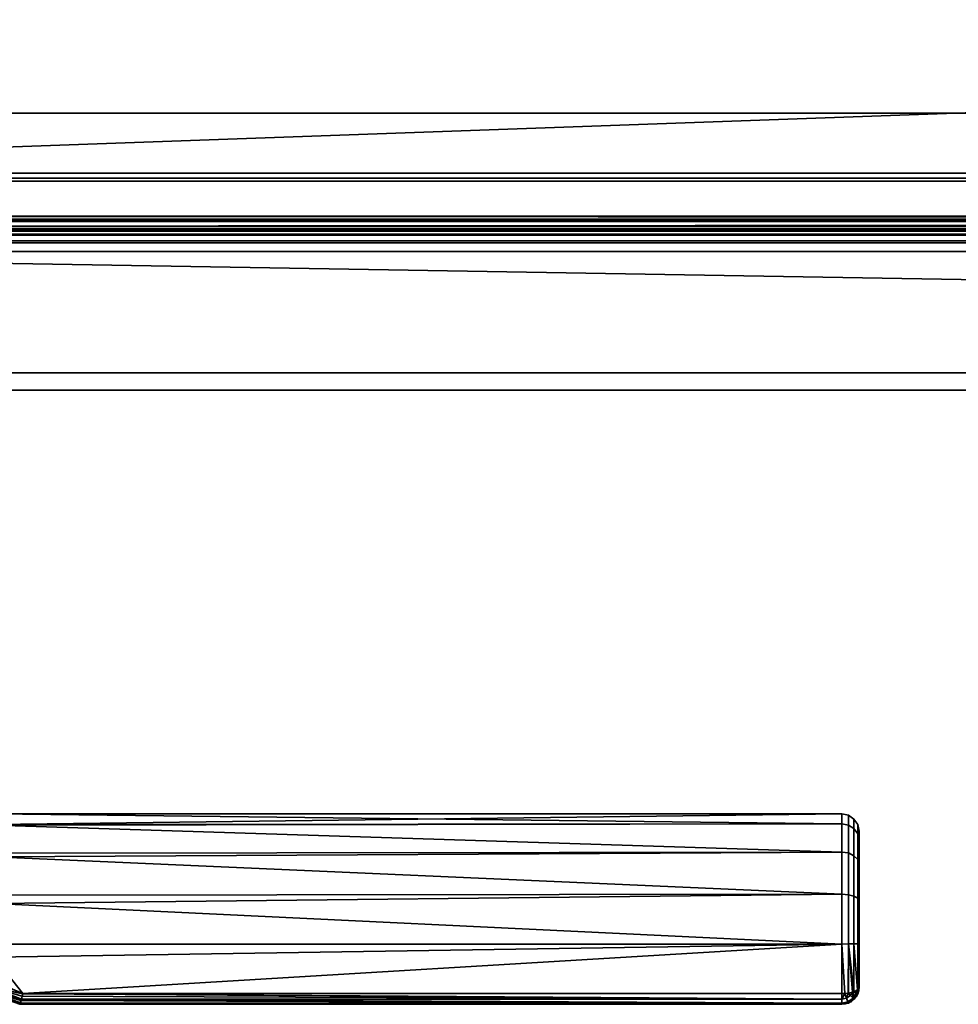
# Model space of a CAD drawing. Header units: millimetres. Extents: x -603 to 3703, y -121 to 193.
# Tile 41 of 256: x -326 to -218, y -121 to -7. Entities that reach past the tile are written whole.
import ezdxf

# ---------------------------------------------------------------- set-up
doc = ezdxf.new("R2010")
doc.units = ezdxf.units.MM
doc.layers.add('151', color=7, linetype='Continuous', true_color=0xffffff)

# ---------------------------------------------------------------- blocks, each defined once
blk = doc.blocks.new('UG_SURFACE_001')
at = {"layer": '151', "color": 252, "linetype": 'Continuous', "lineweight": 35}
for points in [[(603, -18, 2212.25), (603, 174.4, 2212.25), (-603, 174.4, 2212.25), (-603, -18, 2212.25)], [(-453, -18, 2062.25), (-453, 174.4, 2062.25), (453, 174.4, 2062.25), (453, -18, 2062.25)], [(603, -18, 2212.25), (-603, -18, 2212.25), (-453, -18, 2062.25), (453, -18, 2062.25)]]:
    blk.add_3dface(points, dxfattribs=at)
blk = doc.blocks.new('UG_SURFACE_002')
at = {"layer": '151', "color": 35, "linetype": 'Continuous', "lineweight": 35}
for points in [[(-409, -34, 2019), (409, -34, 2019), (409, 0, 2019), (-409, 0, 2019)], [(-409, -34), (-409, -2), (409, -2), (409, -34)], [(-422, -34, 2032), (422, -34, 2032), (409, -34, 2019), (-409, -34, 2019)], [(422, -48), (-422, -48), (-422, -34), (-409, -34)], [(422, -50, 2032), (422, -34, 2032), (-422, -34, 2032), (-422, -50, 2032)], [(422, -48), (-409, -34), (409, -34)], [(-422, -50, 2), (-422, -48), (422, -48), (422, -50, 2)], [(-354, -50, 1527), (-328, -50, 1523.5), (422, -50, 2032), (-422, -50, 2032)], [(-328, -50, 936.5), (-354, -50, 933), (-422, -50, 2), (422, -50, 2)], [(-328, -50, 1171.5), (-12.93, -50, 1368.36), (-11.26, -50, 1373.5)], [(-328, -50, 1171.5), (-12.36, -50, 1362.98), (-12.93, -50, 1368.36)], [(-11.26, -50, 1373.5), (-7.64, -50, 1377.52), (422, -50, 2032), (-328, -50, 1171.5)], [(-328, -50, 936.5), (-5.29, -50, 1355.12), (-9.66, -50, 1358.3)], [(-9.66, -50, 1358.3), (-12.36, -50, 1362.98), (-328, -50, 1171.5), (-328, -50, 936.5)], [(-328, -50, 936.5), (422, -50, 2), (0, -50, 1354), (-5.29, -50, 1355.12)], [(422, -50, 2032), (-328, -50, 1523.5), (-328, -50, 1385.5)], [(-328, -50, 1385.5), (-328, -50, 1171.5), (422, -50, 2032)], [(-231, -100.14, 1083.25), (-329, -100.22, 1083.27), (-329, -99, 1089)], [(-231, -99, 1089), (-329, -99, 1089), (-329, -100.22, 1094.73)], [(-329, -100.22, 1094.73), (-231, -100.14, 1094.75), (-231, -99, 1089)], [(-329, -99, 1089), (-231, -99, 1089), (-231, -100.14, 1083.25)], [(-230.23, -100.28, 1094.69), (-230.23, -99.15, 1089), (-231, -99, 1089), (-231, -100.14, 1094.75)], [(-230.23, -99.15, 1089), (-230.23, -100.28, 1083.31), (-231, -100.14, 1083.25), (-231, -99, 1089)], [(-329, -100.3, 1082.9), (-231, -100.14, 1083.25), (-231, -103.4, 1078.38)], [(-231, -100.14, 1094.75), (-329, -100.22, 1094.73), (-329, -100.3, 1095.1)], [(-329, -100.3, 1095.1), (-231, -103.4, 1099.62), (-231, -100.14, 1094.75)], [(-329, -100.3, 1082.9), (-329, -100.22, 1083.27), (-231, -100.14, 1083.25)], [(-230.23, -103.51, 1099.51), (-230.23, -100.28, 1094.69), (-231, -100.14, 1094.75), (-231, -103.4, 1099.62)], [(-230.23, -100.28, 1083.31), (-230.23, -103.51, 1078.49), (-231, -103.4, 1078.38), (-231, -100.14, 1083.25)], [(-229.59, -100.69, 1094.52), (-229.59, -99.59, 1089), (-230.23, -99.15, 1089), (-230.23, -100.28, 1094.69)], [(-229.59, -99.59, 1089), (-229.59, -100.69, 1083.48), (-230.23, -100.28, 1083.31), (-230.23, -99.15, 1089)], [(-229.15, -101.28, 1094.27), (-229.15, -100.23, 1089), (-229.59, -99.59, 1089), (-229.59, -100.69, 1094.52)], [(-229.15, -100.23, 1089), (-229.15, -101.28, 1083.73), (-229.59, -100.69, 1083.48), (-229.59, -99.59, 1089)], [(-231, -103.4, 1078.38), (-329, -103.52, 1078.47), (-329, -100.3, 1082.9)], [(-329, -100.3, 1095.1), (-329, -103.52, 1099.53), (-231, -103.4, 1099.62)], [(-229.59, -103.82, 1099.2), (-229.59, -100.69, 1094.52), (-230.23, -100.28, 1094.69), (-230.23, -103.51, 1099.51)], [(-229.59, -100.69, 1083.48), (-229.59, -103.82, 1078.8), (-230.23, -103.51, 1078.49), (-230.23, -100.28, 1083.31)], [(-229.15, -104.27, 1098.74), (-229.15, -101.28, 1094.27), (-229.59, -100.69, 1094.52), (-229.59, -103.82, 1099.2)], [(-229.15, -101.28, 1083.73), (-229.15, -104.27, 1079.26), (-229.59, -103.82, 1078.8), (-229.59, -100.69, 1083.48)], [(-229, -101.99, 1093.98), (-229, -101, 1089), (-229.15, -100.23, 1089), (-229.15, -101.28, 1094.27)], [(-229, -101, 1089), (-229, -101.99, 1084.02), (-229.15, -101.28, 1083.73), (-229.15, -100.23, 1089)], [(-229, -104.82, 1098.2), (-229, -101.99, 1093.98), (-229.15, -101.28, 1094.27), (-229.15, -104.27, 1098.74)], [(-229, -101.99, 1084.02), (-229, -104.82, 1079.8), (-229.15, -104.27, 1079.26), (-229.15, -101.28, 1083.73)], [(-229, -104.82, 1098.2), (-229, -104.82, 1079.8), (-229, -101.99, 1084.02), (-229, -101, 1089)], [(-229, -101, 1089), (-229, -101.99, 1093.98), (-229, -104.82, 1098.2)], [(-329, -103.96, 1077.85), (-231, -103.4, 1078.38), (-231, -108.28, 1075.13)], [(-231, -108.28, 1102.87), (-231, -103.4, 1099.62), (-329, -103.96, 1100.15)], [(-231, -103.4, 1099.62), (-329, -103.52, 1099.53), (-329, -103.96, 1100.15)], [(-329, -103.96, 1077.85), (-329, -103.52, 1078.47), (-231, -103.4, 1078.38)], [(-230.23, -108.34, 1102.72), (-230.23, -103.51, 1099.51), (-231, -103.4, 1099.62), (-231, -108.28, 1102.87)], [(-230.23, -103.51, 1078.49), (-230.23, -108.34, 1075.28), (-231, -108.28, 1075.13), (-231, -103.4, 1078.38)], [(-229.59, -108.5, 1102.32), (-229.59, -103.82, 1099.2), (-230.23, -103.51, 1099.51), (-230.23, -108.34, 1102.72)], [(-229.59, -103.82, 1078.8), (-229.59, -108.5, 1075.68), (-230.23, -108.34, 1075.28), (-230.23, -103.51, 1078.49)], [(-231, -108.28, 1075.13), (-329, -108.38, 1075.31), (-329, -103.96, 1077.85)], [(-329, -103.96, 1100.15), (-329, -108.38, 1102.69), (-231, -108.28, 1102.87)], [(-229.15, -108.75, 1101.72), (-229.15, -104.27, 1098.74), (-229.59, -103.82, 1099.2), (-229.59, -108.5, 1102.32)], [(-229.15, -104.27, 1079.26), (-229.15, -108.75, 1076.28), (-229.59, -108.5, 1075.68), (-229.59, -103.82, 1078.8)], [(-229, -109.04, 1101.02), (-229, -104.82, 1098.2), (-229.15, -104.27, 1098.74), (-229.15, -108.75, 1101.72)], [(-229, -104.82, 1079.8), (-229, -109.04, 1076.98), (-229.15, -108.75, 1076.28), (-229.15, -104.27, 1079.26)], [(-229, -104.82, 1098.2), (-229, -109.04, 1076.98), (-229, -104.82, 1079.8)], [(-229, -104.82, 1098.2), (-229, -109.04, 1101.02), (-229, -109.04, 1076.98)], [(-329, -109.36, 1074.73), (-231, -108.28, 1075.13), (-231, -114.03, 1074)], [(-231, -114.03, 1104), (-231, -108.28, 1102.87), (-329, -109.36, 1103.27)], [(-231, -108.28, 1102.87), (-329, -108.38, 1102.69), (-329, -109.36, 1103.27)], [(-329, -109.36, 1074.73), (-329, -108.38, 1075.31), (-231, -108.28, 1075.13)], [(-230.23, -114.02, 1103.85), (-230.23, -108.34, 1102.72), (-231, -108.28, 1102.87), (-231, -114.03, 1104)], [(-230.23, -108.34, 1075.28), (-230.23, -114.02, 1074.15), (-231, -114.03, 1074), (-231, -108.28, 1075.13)], [(-229.59, -114.02, 1103.41), (-229.59, -108.5, 1102.32), (-230.23, -108.34, 1102.72), (-230.23, -114.02, 1103.85)], [(-229.59, -108.5, 1075.68), (-229.59, -114.02, 1074.59), (-230.23, -114.02, 1074.15), (-230.23, -108.34, 1075.28)], [(-229.15, -114.02, 1102.77), (-229.15, -108.75, 1101.72), (-229.59, -108.5, 1102.32), (-229.59, -114.02, 1103.41)], [(-229.15, -108.75, 1076.28), (-229.15, -114.02, 1075.23), (-229.59, -114.02, 1074.59), (-229.59, -108.5, 1075.68)], [(-229, -114.02, 1102), (-229, -109.04, 1101.02), (-229.15, -108.75, 1101.72), (-229.15, -114.02, 1102.77)], [(-229, -109.04, 1076.98), (-229, -114.02, 1076), (-229.15, -114.02, 1075.23), (-229.15, -108.75, 1076.28)], [(-229, -109.04, 1101.02), (-229, -119, 1077), (-229, -114.02, 1076), (-229, -109.04, 1076.98)], [(-229, -109.04, 1101.02), (-229, -114.02, 1102), (-229, -119, 1101), (-229, -119, 1077)], [(-231, -114.03, 1074), (-329, -114.05, 1074.24), (-329, -109.36, 1074.73)], [(-329, -109.36, 1103.27), (-329, -114.05, 1103.76), (-231, -114.03, 1104)], [(-231, -114.03, 1104), (-329, -115.57, 1103.92), (-325.65, -119.77, 1102.85)], [(-231, -114.03, 1104), (-329, -114.05, 1103.76), (-329, -115.57, 1103.92)], [(-325.65, -119.77, 1075.15), (-329, -115.57, 1074.08), (-231, -114.03, 1074)], [(-329, -115.57, 1074.08), (-329, -114.05, 1074.24), (-231, -114.03, 1074)], [(-231, -114.03, 1074), (-231, -119.77, 1075.15), (-325.65, -119.77, 1075.15)], [(-325.65, -119.77, 1102.85), (-231, -119.77, 1102.85), (-231, -114.03, 1104)], [(-231, -114.03, 1074), (-230.23, -114.02, 1074.15), (-230.27, -119.71, 1075.29), (-230.66, -119.74, 1075.22)], [(-230.66, -119.74, 1102.78), (-230.27, -119.71, 1102.71), (-230.23, -114.02, 1103.85), (-231, -114.03, 1104)], [(-231, -114.03, 1104), (-231, -119.77, 1102.85), (-230.66, -119.74, 1102.78)], [(-230.66, -119.74, 1075.22), (-231, -119.77, 1075.15), (-231, -114.03, 1074)], [(-230.23, -114.02, 1074.15), (-230.23, -119.71, 1075.29), (-230.27, -119.71, 1075.29)], [(-230.27, -119.71, 1102.71), (-230.23, -119.71, 1102.71), (-230.23, -114.02, 1103.85)], [(-230.23, -114.02, 1074.15), (-229.62, -119.55, 1075.67), (-229.75, -119.59, 1075.59)], [(-230.23, -114.02, 1074.15), (-229.59, -114.02, 1074.59), (-229.59, -119.54, 1075.69), (-229.62, -119.55, 1075.67)], [(-230.23, -114.02, 1103.85), (-230.23, -119.71, 1102.71), (-229.75, -119.59, 1102.41)], [(-229.75, -119.59, 1102.41), (-229.62, -119.55, 1102.33), (-230.23, -114.02, 1103.85)], [(-229.62, -119.55, 1102.33), (-229.59, -119.54, 1102.31), (-229.59, -114.02, 1103.41), (-230.23, -114.02, 1103.85)], [(-229.75, -119.59, 1075.59), (-230.23, -119.71, 1075.29), (-230.23, -114.02, 1074.15)], [(-229.59, -114.02, 1074.59), (-229.15, -114.02, 1075.23), (-229.15, -119.29, 1076.29), (-229.19, -119.32, 1076.24)], [(-229.59, -114.02, 1103.41), (-229.59, -119.54, 1102.31), (-229.19, -119.32, 1101.76)], [(-229.19, -119.32, 1101.76), (-229.15, -119.29, 1101.71), (-229.15, -114.02, 1102.77), (-229.59, -114.02, 1103.41)], [(-229.19, -119.32, 1076.24), (-229.59, -119.54, 1075.69), (-229.59, -114.02, 1074.59)], [(-229, -119, 1101), (-229, -114.02, 1102), (-229.15, -114.02, 1102.77), (-229.15, -119.29, 1101.71)], [(-229, -114.02, 1076), (-229, -119, 1077), (-229.15, -119.29, 1076.29), (-229.15, -114.02, 1075.23)], [(-329, -115.57, 1103.92), (-329, -118.36, 1103.35), (-325.65, -119.77, 1102.85)], [(-325.65, -119.77, 1075.15), (-329, -118.36, 1074.65), (-329, -115.57, 1074.08)], [(-325.79, -120.42, 1102.38), (-329.3, -119.06, 1102.95), (-329.54, -119.52, 1102.27)], [(-329.54, -119.52, 1075.73), (-329.3, -119.06, 1075.05), (-325.79, -120.42, 1075.62)], [(-325.65, -119.77, 1102.85), (-329, -118.36, 1103.35), (-329.3, -119.06, 1102.95)], [(-329.3, -119.06, 1075.05), (-329, -118.36, 1074.65), (-325.65, -119.77, 1075.15)], [(-329.3, -119.06, 1102.95), (-325.65, -119.78, 1102.84), (-325.65, -119.77, 1102.85)], [(-329.3, -119.06, 1102.95), (-325.79, -120.4, 1102.39), (-325.71, -120.07, 1102.69)], [(-325.71, -120.07, 1102.69), (-325.65, -119.78, 1102.84), (-329.3, -119.06, 1102.95)], [(-329.3, -119.06, 1102.95), (-325.79, -120.42, 1102.38), (-325.79, -120.4, 1102.39)], [(-329.3, -119.06, 1075.05), (-325.65, -119.78, 1075.16), (-325.71, -120.07, 1075.31)], [(-325.65, -119.77, 1075.15), (-325.65, -119.78, 1075.16), (-329.3, -119.06, 1075.05)], [(-325.71, -120.07, 1075.31), (-325.79, -120.4, 1075.61), (-329.3, -119.06, 1075.05)], [(-325.79, -120.4, 1075.61), (-325.79, -120.42, 1075.62), (-329.3, -119.06, 1075.05)], [(-229.29, -119.69, 1101.77), (-229.19, -119.32, 1101.76), (-229.59, -119.54, 1102.31)], [(-229.59, -119.54, 1075.69), (-229.19, -119.32, 1076.24), (-229.29, -119.69, 1076.23)], [(-229.29, -119.69, 1101.77), (-229.15, -119.75, 1101), (-229.15, -119.29, 1101.71)], [(-229.15, -119.29, 1101.71), (-229.19, -119.32, 1101.76), (-229.29, -119.69, 1101.77)], [(-229.29, -119.69, 1076.23), (-229.19, -119.32, 1076.24), (-229.15, -119.29, 1076.29)], [(-229.15, -119.29, 1076.29), (-229.15, -119.75, 1077), (-229.29, -119.69, 1076.23)], [(-229.15, -119.75, 1101), (-229, -119, 1101), (-229.15, -119.29, 1101.71)], [(-229.15, -119.29, 1076.29), (-229, -119, 1077), (-229.15, -119.75, 1077)], [(-229.15, -119.75, 1077), (-229, -119, 1077), (-229, -119, 1101), (-229.15, -119.75, 1101)], [(-325.92, -120.85, 1101.72), (-329.54, -119.52, 1102.27), (-329.68, -119.66, 1101.44)], [(-329.68, -119.66, 1076.56), (-329.54, -119.52, 1075.73), (-325.92, -120.85, 1076.28)], [(-329.68, -119.66, 1101.44), (-325.93, -120.89, 1101.66), (-325.92, -120.85, 1101.72)], [(-329.68, -119.66, 1101.44), (-326, -121, 1101), (-325.93, -120.89, 1101.66)], [(-329.68, -119.66, 1101.44), (-326, -121, 1100.95), (-326, -121, 1101)], [(-325.92, -120.85, 1076.28), (-325.93, -120.89, 1076.34), (-329.68, -119.66, 1076.56)], [(-325.93, -120.89, 1076.34), (-326, -121, 1077), (-329.68, -119.66, 1076.56)], [(-326, -121, 1077), (-326, -121, 1077.05), (-329.68, -119.66, 1076.56)], [(-329.54, -119.52, 1102.27), (-325.83, -120.57, 1102.24), (-325.79, -120.42, 1102.38)], [(-329.54, -119.52, 1102.27), (-325.91, -120.83, 1101.76), (-325.83, -120.57, 1102.24)], [(-329.54, -119.52, 1102.27), (-325.92, -120.85, 1101.72), (-325.91, -120.83, 1101.76)], [(-325.79, -120.42, 1075.62), (-325.83, -120.57, 1075.76), (-329.54, -119.52, 1075.73)], [(-325.83, -120.57, 1075.76), (-325.91, -120.83, 1076.24), (-329.54, -119.52, 1075.73)], [(-325.91, -120.83, 1076.24), (-325.92, -120.85, 1076.28), (-329.54, -119.52, 1075.73)], [(-325.83, -120.57, 1102.24), (-325.91, -120.83, 1101.76), (-231, -120.85, 1101.76)], [(-231, -120.85, 1076.23), (-325.91, -120.83, 1076.24), (-325.83, -120.57, 1075.76)], [(-231, -120.85, 1101.76), (-325.79, -120.42, 1102.38), (-325.83, -120.57, 1102.24)], [(-325.83, -120.57, 1075.76), (-325.79, -120.42, 1075.62), (-231, -120.85, 1076.23)], [(-325.71, -120.07, 1102.69), (-325.79, -120.4, 1102.39), (-231, -120.41, 1102.41)], [(-231, -120.41, 1075.58), (-325.79, -120.4, 1075.61), (-325.71, -120.07, 1075.31)], [(-231, -120.85, 1101.76), (-231, -120.85, 1101.77), (-325.79, -120.4, 1102.39)], [(-325.79, -120.4, 1102.39), (-325.79, -120.42, 1102.38), (-231, -120.85, 1101.76)], [(-231, -120.85, 1101.77), (-231, -120.41, 1102.41), (-325.79, -120.4, 1102.39)], [(-231, -120.85, 1076.23), (-325.79, -120.42, 1075.62), (-325.79, -120.4, 1075.61)], [(-325.79, -120.4, 1075.61), (-231, -120.41, 1075.59), (-231, -120.85, 1076.23)], [(-231, -120.41, 1075.58), (-231, -120.41, 1075.59), (-325.79, -120.4, 1075.61)], [(-231, -120.41, 1102.41), (-325.65, -119.78, 1102.84), (-325.71, -120.07, 1102.69)], [(-325.71, -120.07, 1075.31), (-325.65, -119.78, 1075.16), (-231, -120.41, 1075.58)], [(-231, -120.41, 1102.41), (-231, -120.41, 1102.42), (-325.65, -119.77, 1102.85)], [(-325.65, -119.77, 1102.85), (-325.65, -119.78, 1102.84), (-231, -120.41, 1102.41)], [(-231, -120.41, 1102.42), (-231, -119.77, 1102.85), (-325.65, -119.77, 1102.85)], [(-231, -120.41, 1075.58), (-325.65, -119.78, 1075.16), (-325.65, -119.77, 1075.15)], [(-325.65, -119.77, 1075.15), (-231, -119.77, 1075.15), (-231, -120.41, 1075.58)], [(-231, -120.41, 1102.42), (-230.46, -120.3, 1102.42), (-230.66, -119.74, 1102.78)], [(-230.66, -119.74, 1102.78), (-231, -119.77, 1102.85), (-231, -120.41, 1102.42)], [(-231, -120.41, 1075.58), (-231, -119.77, 1075.15), (-230.66, -119.74, 1075.22)], [(-230.66, -119.74, 1075.22), (-230.46, -120.3, 1075.58), (-231, -120.41, 1075.58)], [(-230.46, -120.3, 1102.42), (-231, -120.41, 1102.42), (-231, -120.41, 1102.41)], [(-231, -120.41, 1102.41), (-231, -120.85, 1101.77), (-230.29, -120.7, 1101.77), (-230.46, -120.3, 1102.42)], [(-230.46, -120.3, 1075.58), (-230.29, -120.7, 1076.23), (-231, -120.85, 1076.23), (-231, -120.41, 1075.59)], [(-231, -120.41, 1075.59), (-231, -120.41, 1075.58), (-230.46, -120.3, 1075.58)], [(-230.27, -119.71, 1102.71), (-230.66, -119.74, 1102.78), (-230.46, -120.3, 1102.42)], [(-230.46, -120.3, 1075.58), (-230.66, -119.74, 1075.22), (-230.27, -119.71, 1075.29)], [(-230.46, -120.3, 1102.42), (-230, -119.99, 1102.42), (-230.27, -119.71, 1102.71)], [(-230.27, -119.71, 1075.29), (-230, -119.99, 1075.58), (-230.46, -120.3, 1075.58)], [(-230, -119.99, 1102.42), (-230.46, -120.3, 1102.42), (-230.29, -120.7, 1101.77), (-229.69, -120.3, 1101.77)], [(-229.69, -120.3, 1076.23), (-230.29, -120.7, 1076.23), (-230.46, -120.3, 1075.58), (-230, -119.99, 1075.58)], [(-229.69, -120.3, 1101.77), (-230.29, -120.7, 1101.77), (-230.23, -120.85, 1101), (-229.59, -120.41, 1101)], [(-229.59, -120.41, 1077), (-230.23, -120.85, 1077), (-230.29, -120.7, 1076.23), (-229.69, -120.3, 1076.23)], [(-230.23, -119.71, 1102.71), (-230.27, -119.71, 1102.71), (-230, -119.99, 1102.42)], [(-230, -119.99, 1075.58), (-230.27, -119.71, 1075.29), (-230.23, -119.71, 1075.29)], [(-230, -119.99, 1102.42), (-229.75, -119.59, 1102.41), (-230.23, -119.71, 1102.71)], [(-230.23, -119.71, 1075.29), (-229.75, -119.59, 1075.59), (-230, -119.99, 1075.58)], [(-230.23, -120.85, 1077), (-229.59, -120.41, 1077), (-229.59, -120.41, 1101), (-230.23, -120.85, 1101)], [(-229.75, -119.59, 1102.41), (-230, -119.99, 1102.42), (-229.69, -120.3, 1101.77)], [(-229.69, -120.3, 1076.23), (-230, -119.99, 1075.58), (-229.75, -119.59, 1075.59)], [(-229.69, -120.3, 1101.77), (-229.62, -119.55, 1102.33), (-229.75, -119.59, 1102.41)], [(-229.75, -119.59, 1075.59), (-229.62, -119.55, 1075.67), (-229.69, -120.3, 1076.23)], [(-229.69, -120.3, 1101.77), (-229.29, -119.69, 1101.77), (-229.62, -119.55, 1102.33)], [(-229.62, -119.55, 1075.67), (-229.29, -119.69, 1076.23), (-229.69, -120.3, 1076.23)], [(-229.29, -119.69, 1101.77), (-229.69, -120.3, 1101.77), (-229.58, -120.41, 1101), (-229.15, -119.76, 1101)], [(-229.15, -119.76, 1077), (-229.58, -120.41, 1077), (-229.69, -120.3, 1076.23), (-229.29, -119.69, 1076.23)], [(-229.59, -120.41, 1101), (-229.58, -120.41, 1101), (-229.69, -120.3, 1101.77)], [(-229.69, -120.3, 1076.23), (-229.58, -120.41, 1077), (-229.59, -120.41, 1077)], [(-229.59, -119.54, 1102.31), (-229.62, -119.55, 1102.33), (-229.29, -119.69, 1101.77)], [(-229.29, -119.69, 1076.23), (-229.62, -119.55, 1075.67), (-229.59, -119.54, 1075.69)], [(-229.58, -120.41, 1101), (-229.59, -120.41, 1101), (-229.59, -120.41, 1077), (-229.58, -120.41, 1077)], [(-229.58, -120.41, 1077), (-229.15, -119.76, 1077), (-229.15, -119.76, 1101), (-229.58, -120.41, 1101)], [(-229.15, -119.76, 1101), (-229.15, -119.75, 1101), (-229.29, -119.69, 1101.77)], [(-229.29, -119.69, 1076.23), (-229.15, -119.75, 1077), (-229.15, -119.76, 1077)], [(-229.15, -119.75, 1101), (-229.15, -119.76, 1101), (-229.15, -119.76, 1077), (-229.15, -119.75, 1077)], [(-325.93, -120.89, 1101.66), (-326, -121, 1101), (-231, -121, 1101)], [(-231, -121, 1077), (-326, -121, 1077), (-325.93, -120.89, 1076.34)], [(-231, -121, 1077), (-231, -121, 1101), (-326, -121, 1100.95), (-326, -121, 1077.05)], [(-231, -121, 1101), (-326, -121, 1101), (-326, -121, 1100.95)], [(-326, -121, 1077.05), (-326, -121, 1077), (-231, -121, 1077)], [(-231, -121, 1101), (-325.92, -120.85, 1101.72), (-325.93, -120.89, 1101.66)], [(-325.93, -120.89, 1076.34), (-325.92, -120.85, 1076.28), (-231, -121, 1077)], [(-325.91, -120.83, 1101.76), (-325.92, -120.85, 1101.72), (-231, -121, 1101)], [(-231, -121, 1077), (-325.92, -120.85, 1076.28), (-325.91, -120.83, 1076.24)], [(-231, -121, 1101), (-231, -120.85, 1101.76), (-325.91, -120.83, 1101.76)], [(-231, -120.85, 1076.23), (-231, -120.85, 1076.24), (-325.91, -120.83, 1076.24)], [(-325.91, -120.83, 1076.24), (-231, -120.85, 1076.24), (-231, -121, 1077)], [(-230.29, -120.7, 1101.77), (-231, -120.85, 1101.76), (-231, -121, 1101), (-230.23, -120.85, 1101)], [(-230.29, -120.7, 1101.77), (-231, -120.85, 1101.77), (-231, -120.85, 1101.76)], [(-230.23, -120.85, 1077), (-231, -121, 1077), (-231, -120.85, 1076.24), (-230.29, -120.7, 1076.23)], [(-231, -120.85, 1076.24), (-231, -120.85, 1076.23), (-230.29, -120.7, 1076.23)], [(-230.23, -120.85, 1077), (-230.23, -120.85, 1101), (-231, -121, 1101), (-231, -121, 1077)], [(-230.23, -120.85, 1101), (-230.23, -120.85, 1101), (-230.29, -120.7, 1101.77)], [(-230.29, -120.7, 1076.23), (-230.23, -120.85, 1077), (-230.23, -120.85, 1077)]]:
    blk.add_3dface(points, dxfattribs=at)
blk = doc.blocks.new('UG_SURFACE_007')
at = {"layer": '151', "color": 252, "linetype": 'Continuous', "lineweight": 35}
for points in [[(-397, 4.01, -7.75), (-412, 4.01, -7.75), (-412, -24.95, -7.75), (412, -24.95, -7.75)], [(-397, 4.01, -8.75), (397, 4.01, -8.75), (-412, -24.95, -8.75)], [(397, 4.01, -8.75), (412, 4.01, -8.75), (412, -24.95, -8.75), (-412, -24.95, -8.75)], [(397, 4.01, -7.75), (-397, 4.01, -7.75), (412, -24.95, -7.75)], [(-412, -25.84, -7.91), (412, -25.84, -7.91), (412, -24.95, -7.75), (-412, -24.95, -7.75)], [(-412, -24.95, -8.75), (412, -24.95, -8.75), (412, -25.49, -8.85), (-412, -25.49, -8.85)], [(-412, -25.49, -8.85), (412, -25.49, -8.85), (412, -31.64, -11.08), (-412, -31.64, -11.08)], [(-412, -31.99, -10.14), (412, -31.99, -10.14), (412, -25.84, -7.91), (-412, -25.84, -7.91)], [(412, -31.64, -11.08), (412, -31.99, -10.14), (-412, -31.99, -10.14), (-412, -31.64, -11.08)]]:
    blk.add_3dface(points, dxfattribs=at)
blk = doc.blocks.new('UG_SURFACE_035')
at = {"layer": '151', "color": 252, "linetype": 'Continuous', "lineweight": 35}
for points in [[(-414.5, -29.92, 2023.75), (414.5, -29.92, 2023.75), (414.5, 14.42, 2023.75), (-414.5, 14.42, 2023.75)], [(-413, -29.92, 2022.25), (-413, 14.42, 2022.25), (413, 14.42, 2022.25), (413, -29.92, 2022.25)], [(-468, -18, 2077.25), (468, -18, 2077.25), (466.5, -18, 2075.75), (-466.5, -18, 2075.75)], [(-468, -18, 2077.25), (-468, -29.92, 2077.25), (468, -29.92, 2077.25), (468, -18, 2077.25)], [(-466.5, -18, 2075.75), (466.5, -18, 2075.75), (466.5, -29.92, 2075.75), (-466.5, -29.92, 2075.75)], [(468, -29.92, 2077.25), (-468, -29.92, 2077.25), (-467.94, -30.52, 2077.19)], [(467.94, -30.52, 2077.19), (468, -29.92, 2077.25), (-467.94, -30.52, 2077.19)], [(-467.94, -30.52, 2077.19), (-467.77, -31.1, 2077.02), (467.77, -31.1, 2077.02), (467.94, -30.52, 2077.19)], [(-466.5, -29.92, 2075.75), (466.5, -29.92, 2075.75), (466.47, -30.23, 2075.72)], [(-466.47, -30.23, 2075.72), (-466.5, -29.92, 2075.75), (466.47, -30.23, 2075.72)], [(466.47, -30.23, 2075.72), (466.38, -30.52, 2075.63), (-466.38, -30.52, 2075.63), (-466.47, -30.23, 2075.72)], [(466.04, -31.04, 2075.29), (-466.04, -31.04, 2075.29), (-466.38, -30.52, 2075.63), (466.38, -30.52, 2075.63)], [(414.62, -30.52, 2023.87), (-414.62, -30.52, 2023.87), (-414.96, -31.04, 2024.21), (414.96, -31.04, 2024.21)], [(-414.53, -30.23, 2023.78), (-414.62, -30.52, 2023.87), (414.62, -30.52, 2023.87)], [(414.53, -30.23, 2023.78), (-414.5, -29.92, 2023.75), (-414.53, -30.23, 2023.78)], [(-414.53, -30.23, 2023.78), (414.62, -30.52, 2023.87), (414.53, -30.23, 2023.78)], [(414.53, -30.23, 2023.78), (414.5, -29.92, 2023.75), (-414.5, -29.92, 2023.75)], [(413.06, -30.52, 2022.31), (-413.23, -31.1, 2022.48), (-413.06, -30.52, 2022.31)], [(413.06, -30.52, 2022.31), (413.23, -31.1, 2022.48), (-413.23, -31.1, 2022.48)], [(-413.06, -30.52, 2022.31), (413, -29.92, 2022.25), (413.06, -30.52, 2022.31)], [(-413.06, -30.52, 2022.31), (-413, -29.92, 2022.25), (413, -29.92, 2022.25)], [(467.77, -31.1, 2077.02), (-467.77, -31.1, 2077.02), (-467.1, -32.1, 2076.35), (467.1, -32.1, 2076.35)], [(465.52, -31.38, 2074.77), (-465.52, -31.38, 2074.77), (-466.04, -31.04, 2075.29), (466.04, -31.04, 2075.29)], [(464.92, -31.5, 2074.17), (-464.92, -31.5, 2074.17), (-465.52, -31.38, 2074.77), (465.52, -31.38, 2074.77)], [(-464.92, -31.5, 2074.17), (464.92, -31.5, 2074.17), (416.08, -31.5, 2025.33), (-416.08, -31.5, 2025.33)], [(415.48, -31.38, 2024.73), (-415.48, -31.38, 2024.73), (-416.08, -31.5, 2025.33), (416.08, -31.5, 2025.33)], [(414.96, -31.04, 2024.21), (-414.96, -31.04, 2024.21), (-415.48, -31.38, 2024.73), (415.48, -31.38, 2024.73)], [(413.9, -32.1, 2023.15), (-413.9, -32.1, 2023.15), (-413.23, -31.1, 2022.48), (413.23, -31.1, 2022.48)], [(467.1, -32.1, 2076.35), (-467.1, -32.1, 2076.35), (-466.1, -32.77, 2075.35), (466.1, -32.77, 2075.35)], [(466.1, -32.77, 2075.35), (-466.1, -32.77, 2075.35), (-464.92, -33, 2074.17), (464.92, -33, 2074.17)], [(-464.92, -33, 2074.17), (-416.08, -33, 2025.33), (416.08, -33, 2025.33), (464.92, -33, 2074.17)], [(416.08, -33, 2025.33), (-416.08, -33, 2025.33), (-414.9, -32.77, 2024.15), (414.9, -32.77, 2024.15)], [(414.9, -32.77, 2024.15), (-414.9, -32.77, 2024.15), (-413.9, -32.1, 2023.15), (413.9, -32.1, 2023.15)]]:
    blk.add_3dface(points, dxfattribs=at)

msp = doc.modelspace()

# ---------------------------------------------------------------- linework, layer by layer
at = {"layer": '151', "color": 252, "linetype": 'Continuous', "lineweight": 35}
for p, q in [((603, -18, 2212.25), (-603, -18, 2212.25)), ((468, -18, 2077.25), (-468, -18, 2077.25)), ((466.5, -18, 2075.75), (-466.5, -18, 2075.75)), ((-453, -18, 2062.25), (453, -18, 2062.25)), ((412, -24.95, -7.75), (-412, -24.95, -7.75)), ((412, -24.95, -8.75), (-412, -24.95, -8.75)), ((412, -25.49, -8.85), (-412, -25.49, -8.85)), ((412, -25.84, -7.91), (-412, -25.84, -7.91)), ((468, -29.92, 2077.25), (-468, -29.92, 2077.25)), ((466.5, -29.92, 2075.75), (-466.5, -29.92, 2075.75)), ((414.5, -29.92, 2023.75), (-414.5, -29.92, 2023.75)), ((413, -29.92, 2022.25), (-413, -29.92, 2022.25)), ((464.92, -31.5, 2074.17), (-464.92, -31.5, 2074.17)), ((416.08, -31.5, 2025.33), (-416.08, -31.5, 2025.33)), ((412, -31.64, -11.08), (-412, -31.64, -11.08)), ((464.92, -33, 2074.17), (-464.92, -33, 2074.17)), ((416.08, -33, 2025.33), (-416.08, -33, 2025.33)), ((412, -31.99, -10.14), (-412, -31.99, -10.14))]:
    msp.add_line(p, q, dxfattribs=at)
at = {"layer": '151', "color": 35, "linetype": 'Continuous', "lineweight": 35}
for p, q in [((422, -34, 2032), (-422, -34, 2032)), ((409, -34, 2019), (-409, -34, 2019)), ((-422, -48), (422, -48)), ((-422, -50, 2032), (422, -50, 2032)), ((422, -50, 2), (-422, -50, 2)), ((-229, -119, 1101), (-229, -119, 1077)), ((-325.65, -119.77, 1102.85), (-231, -119.77, 1102.85)), ((-231, -119.77, 1075.15), (-325.65, -119.77, 1075.15)), ((-326, -121, 1077), (-231, -121, 1077)), ((-231, -121, 1101), (-326, -121, 1101)), ((-326, -121, 1077.05), (-326, -121, 1100.95)), ((-231, -121, 1077), (-231, -121, 1101))]:
    msp.add_line(p, q, dxfattribs=at)
at = {"layer": '151', "color": 35, "linetype": 'Continuous', "lineweight": 35, "extrusion": (-1, 0, 0)}
msp.add_arc((114, 1089, 231), 15, 67.3801, 292.6199, dxfattribs=at)
at = {"layer": '151', "color": 35, "linetype": 'Continuous', "lineweight": 35, "extrusion": (1, 0, 0)}
for centre, radius, start, end in [((-114, 1089, -229), 13, 247.3801, 112.6199), ((-119, 1077, -231), 2, 180, 247.3801), ((-119, 1101, -231), 2, 112.6199, 180)]:
    msp.add_arc(centre, radius, start, end, dxfattribs=at)
at = {"layer": '151', "color": 35, "linetype": 'Continuous', "lineweight": 35, "extrusion": (0, 0, -1)}
msp.add_arc((231, -119, -1077), 2, 180, 270, dxfattribs=at)
at = {"layer": '151', "color": 35, "linetype": 'Continuous', "lineweight": 35, "extrusion": (0, -0.923077, -0.384615)}
msp.add_arc((-231, 1062.08, -313.62), 2, 0, 90, dxfattribs=at)
at = {"layer": '151', "color": 35, "linetype": 'Continuous', "lineweight": 35}
msp.add_arc((-231, -119, 1101), 2, 270, 0, dxfattribs=at)
at = {"layer": '151', "color": 35, "linetype": 'Continuous', "lineweight": 35, "extrusion": (1.44783e-14, -0.923077, 0.384615)}
msp.add_arc((-231, 948.38, 524.08), 2, 270, 360, dxfattribs=at)
at = {"layer": '151', "color": 35, "linetype": 'Continuous', "lineweight": 35, "extrusion": (0.387206, 0.921993, 0)}
for start_param, end_param in [(1.176005, 1.275787), (5.007398, 5.10718)]:
    msp.add_ellipse((-339.38, -114, 1089), major_axis=(35.72, -15), ratio=0.387206, start_param=start_param, end_param=end_param, dxfattribs=at)
at = {"layer": '151', "color": 35, "linetype": 'Continuous', "lineweight": 35}
for points in [[(-325.65, -119.77, 1102.85), (-325.79, -120.48, 1102.55), (-325.94, -121, 1101.8), (-326, -121, 1101)], [(-326, -121, 1077), (-325.94, -121, 1076.2), (-325.79, -120.48, 1075.45), (-325.65, -119.77, 1075.15)], [(-326, -121, 1077.05), (-326, -121, 1077.03), (-326, -121, 1077.02), (-326, -121, 1077)], [(-326, -121, 1101), (-326, -121, 1100.98), (-326, -121, 1100.97), (-326, -121, 1100.95)]]:
    msp.add_open_spline(points, degree=3, dxfattribs=at)

# ---------------------------------------------------------------- block references
at = {"layer": '151', "color": 252, "linetype": 'Continuous', "lineweight": 35}
for name in ['UG_SURFACE_001', 'UG_SURFACE_007', 'UG_SURFACE_035']:
    msp.add_blockref(name, (0, 0), dxfattribs=at)
at = {"layer": '151', "color": 35, "linetype": 'Continuous', "lineweight": 35}
msp.add_blockref('UG_SURFACE_002', (0, 0), dxfattribs=at)

doc.saveas('drawing.dxf')
